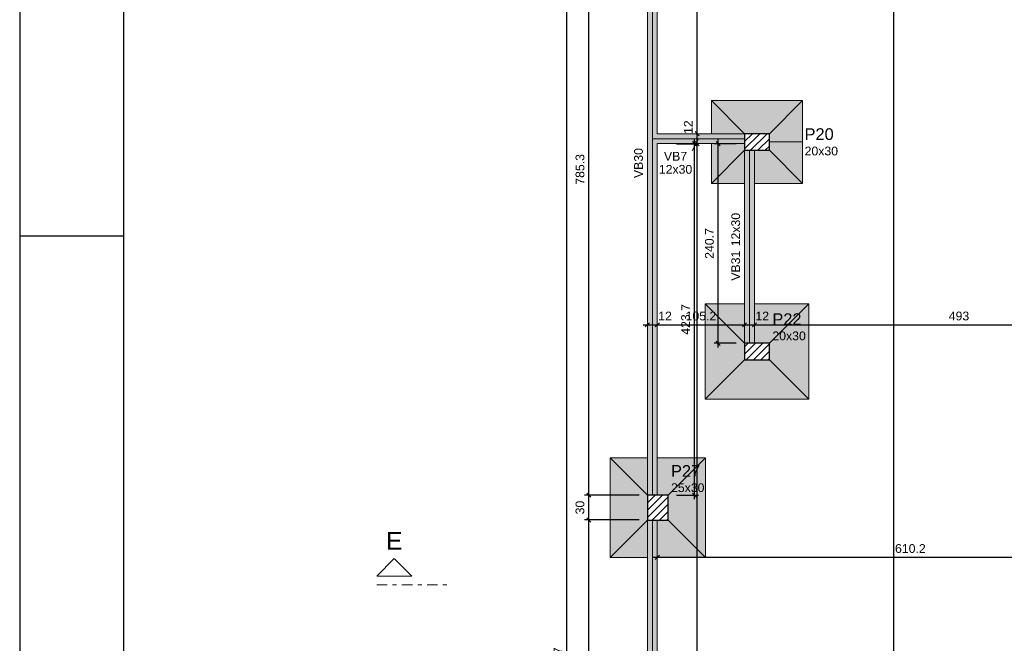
# Model space of a CAD drawing. Header units: millimetres. Extents: x 0 to 119, y 0 to 84.
# Tile 5 of 27: x 0 to 24, y 50 to 65. Entities that reach past the tile are written whole.
import ezdxf

# ---------------------------------------------------------------- set-up
doc = ezdxf.new("R2010")
doc.units = ezdxf.units.MM
doc.header["$MEASUREMENT"] = 0
doc.linetypes.add('DASHDOT', pattern=[2.54, 1.27, -0.635, 0, -0.635])
doc.linetypes.add('NULL', pattern=[0])
doc.layers.get('0').update_dxf_attribs({"lineweight": 18})
for name, color, linetype, lineweight in [('FO-Cortes', 9, 'DASHDOT', 5), ('FO-Cotas', 5, 'Continuous', 5), ('FO-Eixos', 5, 'Continuous', 5), ('FO-Hachura das sapatas', 43, 'Continuous', 5), ('FO-Hachura pilar que passa', 19, 'Continuous', 5), ('FO-Hachura viga', 43, 'Continuous', 5), ('FO-Pilares', 4, 'Continuous', 30), ('FO-Seção das fundações', 9, 'Continuous', 5), ('FO-Textos das vigas', 7, 'Continuous', 5), ('FO-Textos dos pilares', 7, 'Continuous', 5), ('FO-Vigas', 1, 'Continuous', 20)]:
    doc.layers.add(name, color=color, linetype=linetype, lineweight=lineweight)
doc.layers.add('SEDUC_MARF', color=1, linetype='Continuous')
doc.layers.add('SEDUC_MARGG', color=7, linetype='Continuous')
doc.styles.add('Arial', font='txt')
doc.dimstyles.new('UM_50.000000', dxfattribs={"dimtxt": 0.18, "dimasz": 0.1, "dimexe": 0.1, "dimexo": 0.2, "dimgap": 0, "dimtad": 1, "dimtih": 1, "dimtoh": 1, "dimdec": 1, "dimlfac": 50, "dimzin": 0, "dimdsep": 46, "dimtxsty": 'Standard', "dimcen": 0.09, "dimdle": 0.1, "dimadec": 1, "dimazin": 2, "dimtfac": 1, "dimtdec": 4, "dimtofl": 0, "dimtmove": 0, "dimatfit": 3, "dimfxl": 1, "dimtolj": 1, "dimarcsym": 0})

# ---------------------------------------------------------------- blocks, each defined once
blk = doc.blocks.new('_Oblique')
at = {"color": 0, "linetype": 'ByBlock', "lineweight": -2}
blk.add_line((-0.5, -0.5), (0.5, 0.5), dxfattribs=at)
blk = doc.blocks.new('*D52')
at = {"layer": 'Defpoints', "color": 0}
for p in [(13.723, 52.55), (15.135, 52.55), (15.135, 45.334)]:
    blk.add_point(p, dxfattribs=at)
at = {"layer": 'FO-Cotas', "color": 0, "lineweight": -2}
for p, q in [((14.935, 52.55), (13.623, 52.55)), ((13.723, 45.234), (13.723, 52.65)), ((14.935, 45.334), (13.623, 45.334))]:
    blk.add_line(p, q, dxfattribs=at)
at = {"layer": 'FO-Cotas', "color": 0, "lineweight": -2, "xscale": 0.1, "yscale": 0.1, "zscale": 0.1}
for p, rotation in [((13.723, 52.55), 90), ((13.723, 45.334), 270)]:
    blk.add_blockref('_Oblique', p, dxfattribs=dict(at, rotation=rotation))
at = {"layer": 'FO-Cotas', "color": 7, "insert": (13.511, 48.942), "char_height": 0.2118, "attachment_point": 5, "rotation": 90, "style": 'Arial'}
blk.add_mtext('\\A1;360.8', dxfattribs=at)
blk = doc.blocks.new('*D53')
at = {"layer": 'Defpoints', "color": 0}
for p in [(13.723, 53.15), (15.135, 53.15), (15.135, 52.55)]:
    blk.add_point(p, dxfattribs=at)
at = {"layer": 'FO-Cotas', "color": 0, "lineweight": -2}
for p, q in [((13.723, 52.45), (13.723, 53.25)), ((14.935, 53.15), (13.623, 53.15)), ((14.935, 52.55), (13.623, 52.55))]:
    blk.add_line(p, q, dxfattribs=at)
at = {"layer": 'FO-Cotas', "color": 0, "lineweight": -2, "xscale": 0.1, "yscale": 0.1, "zscale": 0.1}
for p, rotation in [((13.723, 53.15), 90), ((13.723, 52.55), 270)]:
    blk.add_blockref('_Oblique', p, dxfattribs=dict(at, rotation=rotation))
at = {"layer": 'FO-Cotas', "color": 7, "insert": (13.511, 52.85), "char_height": 0.2118, "attachment_point": 5, "rotation": 90, "style": 'Arial'}
blk.add_mtext('\\A1;30', dxfattribs=at)
blk = doc.blocks.new('*D54')
at = {"layer": 'Defpoints', "color": 0}
for p in [(13.723, 68.856), (15.135, 68.856), (15.135, 53.15)]:
    blk.add_point(p, dxfattribs=at)
at = {"layer": 'FO-Cotas', "color": 0, "lineweight": -2}
for p, q in [((14.935, 68.856), (13.623, 68.856)), ((13.723, 53.05), (13.723, 68.956)), ((14.935, 53.15), (13.623, 53.15))]:
    blk.add_line(p, q, dxfattribs=at)
at = {"layer": 'FO-Cotas', "color": 0, "lineweight": -2, "xscale": 0.1, "yscale": 0.1, "zscale": 0.1}
for p, rotation in [((13.723, 68.856), 90), ((13.723, 53.15), 270)]:
    blk.add_blockref('_Oblique', p, dxfattribs=dict(at, rotation=rotation))
at = {"layer": 'FO-Cotas', "color": 7, "insert": (13.511, 61.003), "char_height": 0.2118, "attachment_point": 5, "rotation": 90, "style": 'Arial'}
blk.add_mtext('\\A1;785.3', dxfattribs=at)
blk = doc.blocks.new('*D57')
at = {"layer": 'Defpoints', "color": 0}
for p in [(13.194, 69.456), (15.135, 69.456), (15.135, 28.603)]:
    blk.add_point(p, dxfattribs=at)
at = {"layer": 'FO-Cotas', "color": 0, "lineweight": -2}
for p, q in [((14.935, 69.456), (13.094, 69.456)), ((13.194, 28.503), (13.194, 69.556)), ((14.935, 28.603), (13.094, 28.603))]:
    blk.add_line(p, q, dxfattribs=at)
at = {"layer": 'FO-Cotas', "color": 0, "lineweight": -2, "xscale": 0.1, "yscale": 0.1, "zscale": 0.1}
for p, rotation in [((13.194, 69.456), 90), ((13.194, 28.603), 270)]:
    blk.add_blockref('_Oblique', p, dxfattribs=dict(at, rotation=rotation))
at = {"layer": 'FO-Cotas', "color": 7, "insert": (12.982, 49.029), "char_height": 0.2118, "attachment_point": 5, "rotation": 90, "style": 'Arial'}
blk.add_mtext('\\A1;2042.7', dxfattribs=at)
blk = doc.blocks.new('*D110')
at = {"layer": 'Defpoints', "color": 0}
for p in [(15.375, 51.65), (27.579, 51.65), (27.579, 51.65)]:
    blk.add_point(p, dxfattribs=at)
at = {"layer": 'FO-Cotas', "color": 0, "lineweight": -2}
blk.add_line((15.275, 51.65), (27.679, 51.65), dxfattribs=at)
at = {"layer": 'FO-Cotas', "color": 0, "lineweight": -2, "xscale": 0.1, "yscale": 0.1, "zscale": 0.1, "rotation": 180}
blk.add_blockref('_Oblique', (15.375, 51.65), dxfattribs=at)
at = {"layer": 'FO-Cotas', "color": 0, "lineweight": -2, "xscale": 0.1, "yscale": 0.1, "zscale": 0.1}
blk.add_blockref('_Oblique', (27.579, 51.65), dxfattribs=at)
at = {"layer": 'FO-Cotas', "color": 7, "insert": (21.477, 51.861), "char_height": 0.2118, "attachment_point": 5, "rotation": 0.0057, "style": 'Arial'}
blk.add_mtext('\\A1;610.2', dxfattribs=at)
blk = doc.blocks.new('*D112')
at = {"layer": 'Defpoints', "color": 0}
for p in [(15.135, 57.256), (15.375, 57.256), (15.375, 57.256)]:
    blk.add_point(p, dxfattribs=at)
at = {"layer": 'FO-Cotas', "color": 0, "lineweight": -2}
blk.add_line((15.035, 57.256), (15.475, 57.256), dxfattribs=at)
at = {"layer": 'FO-Cotas', "color": 0, "lineweight": -2, "xscale": 0.1, "yscale": 0.1, "zscale": 0.1, "rotation": 180}
blk.add_blockref('_Oblique', (15.135, 57.256), dxfattribs=at)
at = {"layer": 'FO-Cotas', "color": 0, "lineweight": -2, "xscale": 0.1, "yscale": 0.1, "zscale": 0.1}
blk.add_blockref('_Oblique', (15.375, 57.256), dxfattribs=at)
at = {"layer": 'FO-Cotas', "color": 7, "insert": (15.561, 57.467), "char_height": 0.2118, "attachment_point": 5, "rotation": 0.0057, "style": 'Arial'}
blk.add_mtext('\\A1;12', dxfattribs=at)
blk = doc.blocks.new('*D113')
at = {"layer": 'Defpoints', "color": 0}
for p in [(15.375, 57.256), (17.479, 57.256), (17.479, 57.256)]:
    blk.add_point(p, dxfattribs=at)
at = {"layer": 'FO-Cotas', "color": 0, "lineweight": -2}
blk.add_line((15.275, 57.256), (17.579, 57.256), dxfattribs=at)
at = {"layer": 'FO-Cotas', "color": 0, "lineweight": -2, "xscale": 0.1, "yscale": 0.1, "zscale": 0.1, "rotation": 180}
blk.add_blockref('_Oblique', (15.375, 57.256), dxfattribs=at)
at = {"layer": 'FO-Cotas', "color": 0, "lineweight": -2, "xscale": 0.1, "yscale": 0.1, "zscale": 0.1}
blk.add_blockref('_Oblique', (17.479, 57.256), dxfattribs=at)
at = {"layer": 'FO-Cotas', "color": 7, "insert": (16.427, 57.467), "char_height": 0.2118, "attachment_point": 5, "rotation": 0.0057, "style": 'Arial'}
blk.add_mtext('\\A1;105.2', dxfattribs=at)
blk = doc.blocks.new('*D114')
at = {"layer": 'Defpoints', "color": 0}
for p in [(17.479, 57.256), (17.719, 57.256), (17.719, 57.256)]:
    blk.add_point(p, dxfattribs=at)
at = {"layer": 'FO-Cotas', "color": 0, "lineweight": -2}
blk.add_line((17.379, 57.256), (17.819, 57.256), dxfattribs=at)
at = {"layer": 'FO-Cotas', "color": 0, "lineweight": -2, "xscale": 0.1, "yscale": 0.1, "zscale": 0.1, "rotation": 180}
blk.add_blockref('_Oblique', (17.479, 57.256), dxfattribs=at)
at = {"layer": 'FO-Cotas', "color": 0, "lineweight": -2, "xscale": 0.1, "yscale": 0.1, "zscale": 0.1}
blk.add_blockref('_Oblique', (17.719, 57.256), dxfattribs=at)
at = {"layer": 'FO-Cotas', "color": 7, "insert": (17.905, 57.467), "char_height": 0.2118, "attachment_point": 5, "rotation": 0.0057, "style": 'Arial'}
blk.add_mtext('\\A1;12', dxfattribs=at)
blk = doc.blocks.new('*D115')
at = {"layer": 'Defpoints', "color": 0}
for p in [(17.719, 57.256), (27.579, 57.256), (27.579, 57.256)]:
    blk.add_point(p, dxfattribs=at)
at = {"layer": 'FO-Cotas', "color": 0, "lineweight": -2}
blk.add_line((17.619, 57.256), (27.679, 57.256), dxfattribs=at)
at = {"layer": 'FO-Cotas', "color": 0, "lineweight": -2, "xscale": 0.1, "yscale": 0.1, "zscale": 0.1, "rotation": 180}
blk.add_blockref('_Oblique', (17.719, 57.256), dxfattribs=at)
at = {"layer": 'FO-Cotas', "color": 0, "lineweight": -2, "xscale": 0.1, "yscale": 0.1, "zscale": 0.1}
blk.add_blockref('_Oblique', (27.579, 57.256), dxfattribs=at)
at = {"layer": 'FO-Cotas', "color": 7, "insert": (22.649, 57.467), "char_height": 0.2118, "attachment_point": 5, "rotation": 0.0057, "style": 'Arial'}
blk.add_mtext('\\A1;493', dxfattribs=at)
blk = doc.blocks.new('*D130')
at = {"layer": 'Defpoints', "color": 0}
for p in [(16.335, 61.623), (16.335, 61.623), (16.335, 28.843)]:
    blk.add_point(p, dxfattribs=at)
at = {"layer": 'FO-Cotas', "color": 0, "lineweight": -2}
blk.add_line((16.335, 28.743), (16.335, 61.723), dxfattribs=at)
at = {"layer": 'FO-Cotas', "color": 0, "lineweight": -2, "xscale": 0.1, "yscale": 0.1, "zscale": 0.1}
for p, rotation in [((16.335, 61.623), 90), ((16.335, 28.843), 270)]:
    blk.add_blockref('_Oblique', p, dxfattribs=dict(at, rotation=rotation))
at = {"layer": 'FO-Cotas', "color": 7, "insert": (16.123, 45.233), "char_height": 0.2118, "attachment_point": 5, "rotation": 90, "style": 'Arial'}
blk.add_mtext('\\A1;1639', dxfattribs=at)
blk = doc.blocks.new('*D131')
at = {"layer": 'Defpoints', "color": 0}
for p in [(16.335, 61.863), (16.335, 61.863), (16.335, 61.623)]:
    blk.add_point(p, dxfattribs=at)
at = {"layer": 'FO-Cotas', "color": 0, "lineweight": -2}
blk.add_line((16.335, 61.523), (16.335, 61.963), dxfattribs=at)
at = {"layer": 'FO-Cotas', "color": 0, "lineweight": -2, "xscale": 0.1, "yscale": 0.1, "zscale": 0.1}
for p, rotation in [((16.335, 61.863), 90), ((16.335, 61.623), 270)]:
    blk.add_blockref('_Oblique', p, dxfattribs=dict(at, rotation=rotation))
at = {"layer": 'FO-Cotas', "color": 7, "insert": (16.123, 62.021), "char_height": 0.2118, "attachment_point": 5, "rotation": 90, "style": 'Arial'}
blk.add_mtext('\\A1;12', dxfattribs=at)
blk = doc.blocks.new('*D132')
at = {"layer": 'Defpoints', "color": 0}
for p in [(16.335, 69.163), (16.335, 69.163), (16.335, 61.863)]:
    blk.add_point(p, dxfattribs=at)
at = {"layer": 'FO-Cotas', "color": 0, "lineweight": -2}
blk.add_line((16.335, 61.763), (16.335, 69.263), dxfattribs=at)
at = {"layer": 'FO-Cotas', "color": 0, "lineweight": -2, "xscale": 0.1, "yscale": 0.1, "zscale": 0.1}
for p, rotation in [((16.335, 69.163), 90), ((16.335, 61.863), 270)]:
    blk.add_blockref('_Oblique', p, dxfattribs=dict(at, rotation=rotation))
at = {"layer": 'FO-Cotas', "color": 7, "insert": (16.123, 65.513), "char_height": 0.2118, "attachment_point": 5, "rotation": 90, "style": 'Arial'}
blk.add_mtext('\\A1;365', dxfattribs=at)
blk = doc.blocks.new('*D134')
at = {"layer": 'Defpoints', "color": 0}
for p in [(21.079, 69.163), (21.079, 69.163), (21.079, 28.843)]:
    blk.add_point(p, dxfattribs=at)
at = {"layer": 'FO-Cotas', "color": 0, "lineweight": -2}
blk.add_line((21.079, 28.743), (21.079, 69.263), dxfattribs=at)
at = {"layer": 'FO-Cotas', "color": 0, "lineweight": -2, "xscale": 0.1, "yscale": 0.1, "zscale": 0.1}
for p, rotation in [((21.079, 69.163), 90), ((21.079, 28.843), 270)]:
    blk.add_blockref('_Oblique', p, dxfattribs=dict(at, rotation=rotation))
at = {"layer": 'FO-Cotas', "color": 7, "insert": (20.867, 49.003), "char_height": 0.2118, "attachment_point": 5, "rotation": 90, "style": 'Arial'}
blk.add_mtext('\\A1;2016', dxfattribs=at)
blk = doc.blocks.new('*D217')
at = {"layer": 'Defpoints', "color": 0}
for p in [(16.844, 61.623), (17.479, 61.623), (17.479, 56.81)]:
    blk.add_point(p, dxfattribs=at)
at = {"layer": 'FO-Cotas', "color": 0, "lineweight": -2}
for p, q in [((17.279, 61.623), (16.744, 61.623)), ((16.844, 56.71), (16.844, 61.723)), ((17.279, 56.81), (16.744, 56.81))]:
    blk.add_line(p, q, dxfattribs=at)
at = {"layer": 'FO-Cotas', "color": 0, "lineweight": -2, "xscale": 0.1, "yscale": 0.1, "zscale": 0.1}
for p, rotation in [((16.844, 61.623), 90), ((16.844, 56.81), 270)]:
    blk.add_blockref('_Oblique', p, dxfattribs=dict(at, rotation=rotation))
at = {"layer": 'FO-Cotas', "color": 7, "insert": (16.632, 59.217), "char_height": 0.2118, "attachment_point": 5, "rotation": 90, "style": 'Arial'}
blk.add_mtext('\\A1;240.7', dxfattribs=at)
blk = doc.blocks.new('*D220')
at = {"layer": 'Defpoints', "color": 0}
for p in [(15.635, 61.623), (16.271, 61.623), (15.635, 53.15)]:
    blk.add_point(p, dxfattribs=at)
at = {"layer": 'FO-Cotas', "color": 0, "lineweight": -2}
for p, q in [((15.835, 61.623), (16.371, 61.623)), ((16.271, 53.05), (16.271, 61.723)), ((15.835, 53.15), (16.371, 53.15))]:
    blk.add_line(p, q, dxfattribs=at)
at = {"layer": 'FO-Cotas', "color": 0, "lineweight": -2, "xscale": 0.1, "yscale": 0.1, "zscale": 0.1}
for p, rotation in [((16.271, 61.623), 90), ((16.271, 53.15), 270)]:
    blk.add_blockref('_Oblique', p, dxfattribs=dict(at, rotation=rotation))
at = {"layer": 'FO-Cotas', "color": 7, "insert": (16.059, 57.386), "char_height": 0.2118, "attachment_point": 5, "rotation": 90, "style": 'Arial'}
blk.add_mtext('\\A1;423.7', dxfattribs=at)

msp = doc.modelspace()

# ---------------------------------------------------------------- hatches: boundary and pattern name
at = {"layer": 'FO-Hachura das sapatas', "linetype": 'Continuous'}
h = msp.add_hatch(color=43, dxfattribs=at)
h.paths.add_polyline_path([(18.8792, 60.6634), (18.8792, 62.6634), (16.6792, 62.6634), (16.6792, 60.6634), (18.8792, 60.6634)])
h.paths.add_polyline_path([(17.7192, 60.6634), (17.7192, 61.4634), (18.0792, 61.4634), (18.0792, 61.8634), (17.4792, 61.8634), (17.4792, 60.6634), (17.7192, 60.6634)], flags=0)
h.paths.add_polyline_path([(17.4792, 61.8634), (16.6792, 61.8634), (16.6792, 61.6234), (17.4792, 61.6234), (17.4792, 61.8634)], flags=0)
h = msp.add_hatch(color=43, dxfattribs=at)
h.paths.add_polyline_path([(19.0292, 55.4598), (19.0292, 57.7598), (16.5292, 57.7598), (16.5292, 55.4598), (19.0292, 55.4598)])
h.paths.add_polyline_path([(18.0792, 56.4098), (18.0792, 56.8098), (17.7192, 56.8098), (17.7192, 57.7598), (17.4792, 57.7598), (17.4792, 56.4098), (18.0792, 56.4098)], flags=0)
h = msp.add_hatch(color=43, dxfattribs=at)
h.paths.add_polyline_path([(14.2352, 51.6496), (16.5352, 51.6496), (16.5352, 54.0496), (14.2352, 54.0496), (14.2352, 51.6496)])
h.paths.add_polyline_path([(15.3752, 51.6496), (15.3752, 52.5496), (15.6352, 52.5496), (15.6352, 53.1496), (15.3752, 53.1496), (15.3752, 54.0496), (15.1352, 54.0496), (15.1352, 51.6496), (15.3752, 51.6496)], flags=0)
at = {"layer": 'FO-Hachura pilar que passa', "linetype": 'Continuous'}
h = msp.add_hatch(dxfattribs=at)
h.set_pattern_fill('ANSI31', color=19, style=0)
h.paths.add_polyline_path([(18.0792, 61.4634), (18.0792, 61.6634), (18.0792, 61.8634), (17.7792, 61.8634), (17.4792, 61.8634), (17.4792, 61.6634), (17.4792, 61.4634), (17.7792, 61.4634)])
h = msp.add_hatch(dxfattribs=at)
h.set_pattern_fill('ANSI31', color=19, style=0)
h.paths.add_polyline_path([(18.0792, 56.4098), (18.0792, 56.6098), (18.0792, 56.8098), (17.7792, 56.8098), (17.4792, 56.8098), (17.4792, 56.6098), (17.4792, 56.4098), (17.7792, 56.4098)])
h = msp.add_hatch(dxfattribs=at)
h.set_pattern_fill('ANSI31', color=19, style=0)
h.paths.add_polyline_path([(15.1352, 52.5496), (15.3852, 52.5496), (15.6352, 52.5496), (15.6352, 52.8496), (15.6352, 53.1496), (15.3852, 53.1496), (15.1352, 53.1496), (15.1352, 52.8496)])
at = {"layer": 'FO-Hachura viga', "linetype": 'Continuous'}
for points in [[(15.3752, 61.8632), (15.3752, 61.8632), (15.3752, 68.8554), (15.1352, 68.8554), (15.1352, 61.7434), (15.2552, 61.7434), (15.3752, 61.8632)], [(15.3752, 61.6234), (15.3752, 61.6234), (15.2552, 61.7434), (15.1352, 61.7434), (15.1352, 53.1494), (15.3752, 53.1494), (15.3752, 61.6234)], [(17.4792, 61.8632), (17.4792, 61.8632), (15.3752, 61.8632), (15.2552, 61.7434), (15.3752, 61.6234), (17.4792, 61.6234), (17.4792, 61.8632)], [(17.7192, 61.4634), (17.7192, 61.4634), (17.4792, 61.4634), (17.4792, 56.8096), (17.7192, 56.8096), (17.7192, 61.4634)], [(15.3752, 52.5494), (15.3752, 52.5494), (15.1352, 52.5494), (15.1352, 45.3344), (15.3752, 45.3344), (15.3752, 52.5494)]]:
    msp.add_hatch(color=43, dxfattribs=at).paths.add_polyline_path(points)

# ---------------------------------------------------------------- linework, layer by layer
at = {"layer": 'FO-Cortes', "ltscale": 0.2}
msp.add_line((8.6078, 50.9874), (10.3022, 50.9874), dxfattribs=at)
at = {"layer": 'FO-Cortes', "linetype": 'Continuous', "ltscale": 0.2}
msp.add_lwpolyline([(8.6078, 51.1992), (9.455, 51.1992), (9.0314, 51.6228), (8.6078, 51.1992)], close=True, dxfattribs=at)
at = {"layer": 'FO-Cotas', "linetype": 'Continuous'}
for p, q in [((16.3672, 61.7434), (16.2188, 61.4466)), ((18.0796, 61.6636), (18.8704, 61.6636))]:
    msp.add_line(p, q, dxfattribs=at)
at = {"layer": 'FO-Eixos'}
for p, q in [((15.2552, 61.7434), (15.2552, 68.8556)), ((15.2552, 53.1496), (15.2552, 61.7434)), ((15.2552, 61.7434), (17.4792, 61.7434)), ((17.5992, 56.8098), (17.5992, 61.4634)), ((15.2552, 45.3342), (15.2552, 52.5496))]:
    msp.add_line(p, q, dxfattribs=at)
at = {"layer": 'FO-Pilares'}
for points in [[(18.0792, 61.4634), (18.0792, 61.6634), (18.0792, 61.8634), (17.7792, 61.8634), (17.4792, 61.8634), (17.4792, 61.6634), (17.4792, 61.4634), (17.7792, 61.4634), (18.0792, 61.4634)], [(18.0792, 56.4098), (18.0792, 56.6098), (18.0792, 56.8098), (17.7792, 56.8098), (17.4792, 56.8098), (17.4792, 56.6098), (17.4792, 56.4098), (17.7792, 56.4098), (18.0792, 56.4098)], [(15.1352, 52.5496), (15.3852, 52.5496), (15.6352, 52.5496), (15.6352, 52.8496), (15.6352, 53.1496), (15.3852, 53.1496), (15.1352, 53.1496), (15.1352, 52.8496), (15.1352, 52.5496)]]:
    msp.add_lwpolyline(points, close=True, dxfattribs=at)
at = {"layer": 'FO-Seção das fundações'}
for p, q in [((16.6792, 62.6634), (17.4792, 61.8634)), ((18.8792, 62.6634), (18.0792, 61.8634)), ((16.6792, 60.6634), (17.4792, 61.4634)), ((18.8792, 60.6634), (18.0792, 61.4634)), ((16.5292, 57.7598), (17.4792, 56.8098)), ((19.0292, 57.7598), (18.0792, 56.8098)), ((16.5292, 55.4598), (17.4792, 56.4098)), ((19.0292, 55.4598), (18.0792, 56.4098)), ((14.2352, 54.0496), (15.1352, 53.1496)), ((16.5352, 54.0496), (15.6352, 53.1496)), ((14.2352, 51.6496), (15.1352, 52.5496)), ((16.5352, 51.6496), (15.6352, 52.5496))]:
    msp.add_line(p, q, dxfattribs=at)
for points in [[(16.6792, 62.6634), (16.6792, 61.8634)], [(16.6792, 62.6634), (18.8792, 62.6634)], [(18.8792, 60.6634), (18.8792, 62.6634)], [(16.6792, 61.6234), (16.6792, 60.6634)], [(17.4792, 60.6634), (16.6792, 60.6634)], [(18.8792, 60.6634), (17.7192, 60.6634)], [(16.5292, 57.7598), (16.5292, 55.4598)], [(16.5292, 57.7598), (17.4792, 57.7598)], [(17.7192, 57.7598), (19.0292, 57.7598)], [(19.0292, 55.4598), (19.0292, 57.7598)], [(19.0292, 55.4598), (16.5292, 55.4598)], [(14.2352, 54.0496), (14.2352, 51.6496)], [(14.2352, 54.0496), (15.1352, 54.0496)], [(15.3752, 54.0496), (16.5352, 54.0496)], [(16.5352, 51.6496), (16.5352, 54.0496)], [(15.1352, 51.6496), (14.2352, 51.6496)], [(16.5352, 51.6496), (15.3752, 51.6496)]]:
    msp.add_lwpolyline(points, dxfattribs=at)
at = {"layer": 'FO-Vigas'}
for p, q in [((15.1352, 61.7434), (15.1352, 68.8556)), ((15.3752, 61.8634), (15.3752, 68.8556)), ((15.1352, 53.1496), (15.1352, 61.7434)), ((15.3752, 61.8634), (17.4792, 61.8634)), ((15.3752, 53.1496), (15.3752, 61.6234)), ((15.3752, 61.6234), (17.4792, 61.6234)), ((17.4792, 56.8098), (17.4792, 61.4634)), ((17.7192, 56.8098), (17.7192, 61.4634)), ((15.1352, 45.3342), (15.1352, 52.5496)), ((15.3752, 45.3342), (15.3752, 52.5496))]:
    msp.add_line(p, q, dxfattribs=at)
at = {"layer": 'SEDUC_MARF'}
msp.add_line((0, 59.4), (2.5, 59.4), dxfattribs=at)
msp.add_lwpolyline([(118.9, 84.1), (0, 84.1), (0, 0), (118.9, 0)], close=True, dxfattribs=at)
at = {"layer": 'SEDUC_MARGG'}
msp.add_lwpolyline([(2.5, 1), (117.9, 1), (117.9, 83.1), (2.5, 83.1), (2.5, 1)], dxfattribs=at)

# ---------------------------------------------------------------- texts
at = {"layer": 'FO-Cortes', "linetype": 'NULL', "ltscale": 0.2, "insert": (9.0316, 51.8344), "char_height": 0.4236, "width": 0.773711, "attachment_point": 8, "line_spacing_factor": 0.798, "style": 'Arial'}
msp.add_mtext('E', dxfattribs=at)
at = {"layer": 'FO-Textos das vigas', "linetype": 'NULL', "char_height": 0.2118, "rotation": 90.00021, "line_spacing_factor": 0.798, "style": 'Arial'}
for s, insert, width, attachment_point in [('VB30', (15.0297, 61.5176), 1.418848, 9), ('12x30', (17.3737, 59.1486), 1.580273, 7), ('VB31', (17.3737, 59.0426), 1.418848, 9)]:
    msp.add_mtext(s, dxfattribs=dict(at, insert=insert, width=width, attachment_point=attachment_point))
at = {"layer": 'FO-Textos das vigas', "linetype": 'NULL', "char_height": 0.2118, "attachment_point": 8, "line_spacing_factor": 0.798, "style": 'Arial'}
for s, insert, width in [('VB7', (15.8146, 61.2135), 1.096279), ('12x30', (15.8146, 60.8955), 1.580273)]:
    msp.add_mtext(s, dxfattribs=dict(at, insert=insert, width=width))
at = {"layer": 'FO-Textos dos pilares', "linetype": 'NULL', "attachment_point": 7, "line_spacing_factor": 0.798, "style": 'Arial'}
for s, insert, char_height, width in [('P20', (18.9266, 61.7078), 0.2824, 1.387852), ('20x30', (18.9266, 61.3375), 0.2118, 1.580273), ('P22', (18.1496, 57.2508), 0.2824, 1.387852), ('20x30', (18.1496, 56.8805), 0.2118, 1.580273), ('P27', (15.7056, 53.5908), 0.2824, 1.387852), ('25x30', (15.7056, 53.2205), 0.2118, 1.580273)]:
    msp.add_mtext(s, dxfattribs=dict(at, insert=insert, char_height=char_height, width=width))

# ---------------------------------------------------------------- dimensions: what is measured, and where the dimension line sits
at = {"layer": 'FO-Cotas'}
for base, p1, p2, override, picture, middle in [((13.1937426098, 69.4555880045), (15.1352426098, 28.6025880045), (15.1352426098, 69.4555880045), {"dimtxt": 0.2118, "dimasz": 0.1, "dimexe": 0.1, "dimexo": 0.2, "dimtad": 1, "dimtih": 0, "dimtoh": 0, "dimdec": 1, "dimlfac": 50, "dimzin": 8, "dimtxsty": 'Arial', "dimblk": 'Oblique', "dimblk1": 'Oblique', "dimblk2": 'Oblique', "dimsah": 1, "dimdle": 0.1, "dimse1": 0, "dimse2": 0, "dimclrt": 7, "dimadec": 1, "dimazin": 3, "dimtmove": 2, "dimldrblk": 'Oblique'}, '*D57', (12.9819426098, 49.0290880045)), ((16.3352, 69.1634), (16.3352, 61.8634), (16.3352, 69.1634), {"dimtxt": 0.2118, "dimasz": 0.1, "dimexe": 0.1, "dimexo": 0.2, "dimtad": 1, "dimtih": 0, "dimtoh": 0, "dimdec": 1, "dimlfac": 50, "dimzin": 8, "dimtxsty": 'Arial', "dimblk": 'Oblique', "dimblk1": 'Oblique', "dimblk2": 'Oblique', "dimsah": 1, "dimdle": 0.1, "dimse1": 1, "dimse2": 1, "dimclrt": 7, "dimadec": 1, "dimazin": 3, "dimtmove": 2, "dimldrblk": 'Oblique'}, '*D132', (16.1234, 65.5134)), ((21.0792, 69.1634), (21.0792, 28.8426), (21.0792, 69.1634), {"dimtxt": 0.2118, "dimasz": 0.1, "dimexe": 0.1, "dimexo": 0.2, "dimtad": 1, "dimtih": 0, "dimtoh": 0, "dimdec": 1, "dimlfac": 50, "dimzin": 8, "dimtxsty": 'Arial', "dimblk": 'Oblique', "dimblk1": 'Oblique', "dimblk2": 'Oblique', "dimsah": 1, "dimdle": 0.1, "dimse1": 1, "dimse2": 1, "dimclrt": 7, "dimadec": 1, "dimazin": 3, "dimtmove": 2, "dimldrblk": 'Oblique'}, '*D134', (20.8674, 49.003)), ((13.7232, 68.8556), (15.1352, 53.1496), (15.1352, 68.8556), {"dimtxt": 0.2118, "dimasz": 0.1, "dimexe": 0.1, "dimexo": 0.2, "dimtad": 1, "dimtih": 0, "dimtoh": 0, "dimdec": 1, "dimlfac": 50, "dimzin": 8, "dimtxsty": 'Arial', "dimblk": 'Oblique', "dimblk1": 'Oblique', "dimblk2": 'Oblique', "dimsah": 1, "dimdle": 0.1, "dimse1": 0, "dimse2": 0, "dimclrt": 7, "dimadec": 1, "dimazin": 3, "dimtmove": 2, "dimldrblk": 'Oblique'}, '*D54', (13.5114, 61.0026)), ((16.3352, 61.8634), (16.3352, 61.6234), (16.3352, 61.8634), {"dimtxt": 0.2118, "dimasz": 0.1, "dimexe": 0.1, "dimexo": 0.2, "dimtad": 1, "dimtih": 0, "dimtoh": 0, "dimdec": 1, "dimlfac": 50, "dimzin": 8, "dimtxsty": 'Arial', "dimblk": 'Oblique', "dimblk1": 'Oblique', "dimblk2": 'Oblique', "dimsah": 1, "dimdle": 0.1, "dimse1": 1, "dimse2": 1, "dimclrt": 7, "dimadec": 1, "dimazin": 3, "dimtmove": 2, "dimldrblk": 'Oblique'}, '*D131', (16.1234, 62.0207)), ((16.2706, 61.6234), (15.6352, 53.1496), (15.6352, 61.6234), {"dimtxt": 0.2118, "dimasz": 0.1, "dimexe": 0.1, "dimexo": 0.2, "dimtad": 1, "dimtih": 0, "dimtoh": 0, "dimdec": 1, "dimlfac": 50, "dimzin": 8, "dimtxsty": 'Arial', "dimblk": 'Oblique', "dimblk1": 'Oblique', "dimblk2": 'Oblique', "dimsah": 1, "dimdle": 0.1, "dimse1": 0, "dimse2": 0, "dimclrt": 7, "dimadec": 1, "dimazin": 3, "dimtmove": 2, "dimldrblk": 'Oblique'}, '*D220', (16.0588, 57.3865)), ((16.3352, 61.6234), (16.3352, 28.8426), (16.3352, 61.6234), {"dimtxt": 0.2118, "dimasz": 0.1, "dimexe": 0.1, "dimexo": 0.2, "dimtad": 1, "dimtih": 0, "dimtoh": 0, "dimdec": 1, "dimlfac": 50, "dimzin": 8, "dimtxsty": 'Arial', "dimblk": 'Oblique', "dimblk1": 'Oblique', "dimblk2": 'Oblique', "dimsah": 1, "dimdle": 0.1, "dimse1": 1, "dimse2": 1, "dimclrt": 7, "dimadec": 1, "dimazin": 3, "dimtmove": 2, "dimldrblk": 'Oblique'}, '*D130', (16.1234, 45.233)), ((16.8438, 61.6234), (17.4792, 56.8098), (17.4792, 61.6234), {"dimtxt": 0.2118, "dimasz": 0.1, "dimexe": 0.1, "dimexo": 0.2, "dimtad": 1, "dimtih": 0, "dimtoh": 0, "dimdec": 1, "dimlfac": 50, "dimzin": 8, "dimtxsty": 'Arial', "dimblk": 'Oblique', "dimblk1": 'Oblique', "dimblk2": 'Oblique', "dimsah": 1, "dimdle": 0.1, "dimse1": 0, "dimse2": 0, "dimclrt": 7, "dimadec": 1, "dimazin": 3, "dimtmove": 2, "dimldrblk": 'Oblique'}, '*D217', (16.632, 59.2166)), ((13.7232, 53.1496), (15.1352, 52.5496), (15.1352, 53.1496), {"dimtxt": 0.2118, "dimasz": 0.1, "dimexe": 0.1, "dimexo": 0.2, "dimtad": 1, "dimtih": 0, "dimtoh": 0, "dimdec": 1, "dimlfac": 50, "dimzin": 8, "dimtxsty": 'Arial', "dimblk": 'Oblique', "dimblk1": 'Oblique', "dimblk2": 'Oblique', "dimsah": 1, "dimdle": 0.1, "dimse1": 0, "dimse2": 0, "dimclrt": 7, "dimadec": 1, "dimazin": 3, "dimtmove": 2, "dimldrblk": 'Oblique'}, '*D53', (13.5114, 52.8496)), ((13.7232, 52.5496), (15.1352, 45.3342), (15.1352, 52.5496), {"dimtxt": 0.2118, "dimasz": 0.1, "dimexe": 0.1, "dimexo": 0.2, "dimtad": 1, "dimtih": 0, "dimtoh": 0, "dimdec": 1, "dimlfac": 50, "dimzin": 8, "dimtxsty": 'Arial', "dimblk": 'Oblique', "dimblk1": 'Oblique', "dimblk2": 'Oblique', "dimsah": 1, "dimdle": 0.1, "dimse1": 0, "dimse2": 0, "dimclrt": 7, "dimadec": 1, "dimazin": 3, "dimtmove": 2, "dimldrblk": 'Oblique'}, '*D52', (13.5114, 48.9419))]:
    dim = msp.add_linear_dim(base=base, p1=p1, p2=p2, angle=90, dimstyle='UM_50.000000', override=override, dxfattribs=at)
    dim.commit()
    dim.dimension.update_dxf_attribs({"geometry": picture, "text_midpoint": middle, "dimtype": 160, "text_rotation": 90})
for base, p1, p2, picture, middle in [((15.3752, 57.2556), (15.1352, 57.2556), (15.3752, 57.2556), '*D112', (15.5605, 57.4674)), ((17.4792, 57.2556), (15.3752, 57.2556), (17.4792, 57.2556), '*D113', (16.4272, 57.4674)), ((17.7192, 57.2556), (17.4792, 57.2556), (17.7192, 57.2556), '*D114', (17.9045, 57.4674)), ((27.5786, 57.2556), (17.7192, 57.2556), (27.5786, 57.2556), '*D115', (22.6489, 57.4674)), ((27.5786, 51.6496), (15.3752, 51.6496), (27.5786, 51.6496), '*D110', (21.4769, 51.8614))]:
    dim = msp.add_linear_dim(base=base, p1=p1, p2=p2, dimstyle='UM_50.000000', override={"dimtxt": 0.2118, "dimasz": 0.1, "dimexe": 0.1, "dimexo": 0.2, "dimtad": 1, "dimtih": 0, "dimtoh": 0, "dimdec": 1, "dimlfac": 50, "dimzin": 8, "dimtxsty": 'Arial', "dimblk": 'Oblique', "dimblk1": 'Oblique', "dimblk2": 'Oblique', "dimsah": 1, "dimdle": 0.1, "dimse1": 1, "dimse2": 1, "dimclrt": 7, "dimadec": 1, "dimazin": 3, "dimtmove": 2, "dimldrblk": 'Oblique'}, dxfattribs=at)
    dim.commit()
    dim.dimension.update_dxf_attribs({"geometry": picture, "text_midpoint": middle, "dimtype": 160, "text_rotation": 0.00573})

doc.saveas('drawing.dxf')
